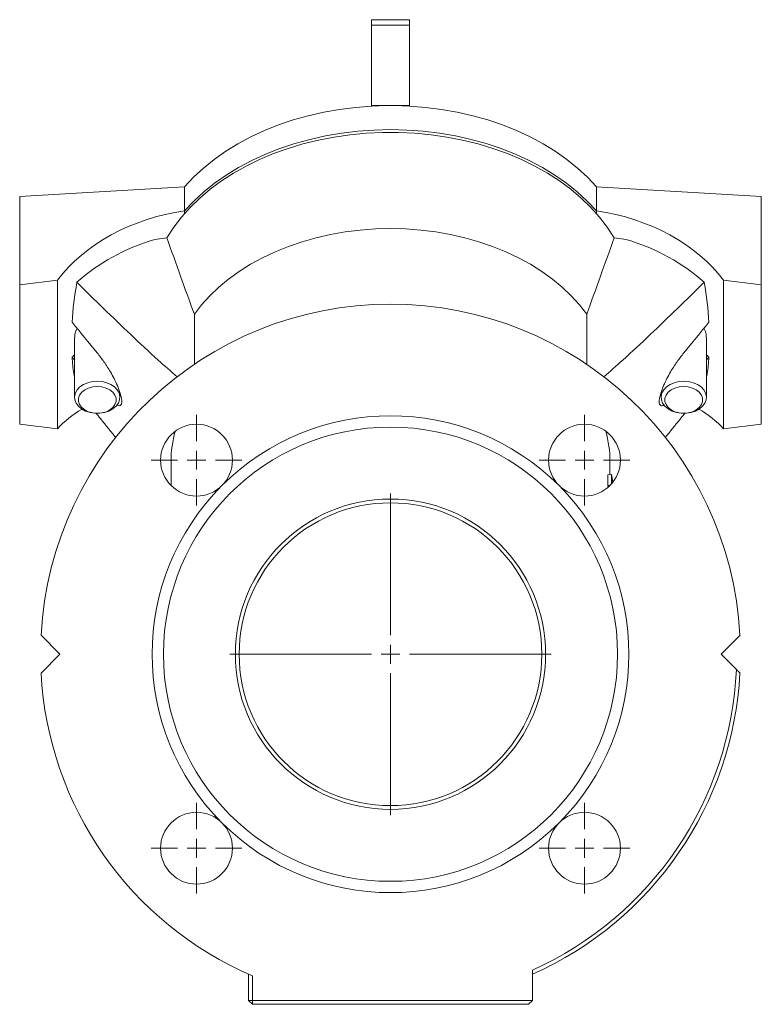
# Model space of a CAD drawing. Header units: millimetres. Extents: x 436 to 1001, y 323 to 860.
# Tile 5 of 5: x 805 to 1001, y 600 to 860. Entities that reach past the tile are written whole.
import ezdxf

# ---------------------------------------------------------------- set-up
doc = ezdxf.new("R2010")
doc.units = ezdxf.units.MM

# ---------------------------------------------------------------- blocks, each defined once
blk = doc.blocks.new('SW_CENTERMARKSYMBOL_1')
at = {"color": 0, "linetype": 'Continuous', "lineweight": 0}
for p, q in [((0, 5), (0, 42.5)), ((-5, 0), (-42.5, 0)), ((0, 0), (-2.5, 0)), ((0, 0), (0, 2.5)), ((0, 0), (0, -2.5)), ((0, 0), (2.5, 0)), ((5, 0), (42.5, 0)), ((0, -5), (0, -42.5))]:
    blk.add_line(p, q, dxfattribs=at)
blk = doc.blocks.new('SW_CENTERMARKSYMBOL_2')
at = {"color": 0, "linetype": 'Continuous', "lineweight": 0}
for p, q in [((0, 5), (0, 12)), ((-5, 0), (-12, 0)), ((0, 0), (-2.5, 0)), ((0, 0), (0, 2.5)), ((0, 0), (0, -2.5)), ((0, 0), (2.5, 0)), ((5, 0), (12, 0)), ((0, -5), (0, -12))]:
    blk.add_line(p, q, dxfattribs=at)
blk = doc.blocks.new('SW_CENTERMARKSYMBOL_3')
at = {"color": 0, "linetype": 'Continuous', "lineweight": 0}
for p, q in [((0, 5), (0, 12)), ((-5, 0), (-12, 0)), ((0, 0), (-2.5, 0)), ((0, 0), (0, 2.5)), ((0, 0), (0, -2.5)), ((0, 0), (2.5, 0)), ((5, 0), (12, 0)), ((0, -5), (0, -12))]:
    blk.add_line(p, q, dxfattribs=at)
blk = doc.blocks.new('SW_CENTERMARKSYMBOL_4')
at = {"color": 0, "linetype": 'Continuous', "lineweight": 0}
for p, q in [((0, 5), (0, 12)), ((-5, 0), (-12, 0)), ((0, 0), (-2.5, 0)), ((0, 0), (0, 2.5)), ((0, 0), (0, -2.5)), ((0, 0), (2.5, 0)), ((5, 0), (12, 0)), ((0, -5), (0, -12))]:
    blk.add_line(p, q, dxfattribs=at)
blk = doc.blocks.new('SW_CENTERMARKSYMBOL_5')
at = {"color": 0, "linetype": 'Continuous', "lineweight": 0}
for p, q in [((0, 5), (0, 12)), ((-5, 0), (-12, 0)), ((0, 0), (-2.5, 0)), ((0, 0), (0, 2.5)), ((0, 0), (0, -2.5)), ((0, 0), (2.5, 0)), ((5, 0), (12, 0)), ((0, -5), (0, -12))]:
    blk.add_line(p, q, dxfattribs=at)

msp = doc.modelspace()

# ---------------------------------------------------------------- linework, layer by layer
at = {"color": 7, "linetype": 'Continuous', "lineweight": 15}
for p, q in [((897.52, 860.03), (897.52, 858.56)), ((907.52, 858.56), (897.52, 858.56)), ((897.52, 858.56), (897.52, 837.35)), ((907.52, 860.03), (907.52, 858.56)), ((907.52, 858.56), (907.52, 837.35)), ((902.52, 837.35), (897.52, 837.35)), ((897.52, 837.35), (897.52, 837.21)), ((907.52, 837.35), (902.52, 837.35)), ((907.52, 837.35), (907.52, 837.21)), ((804.52, 813.31), (848.1, 815.91)), ((848.1, 809.55), (848.1, 815.91)), ((956.94, 809.55), (956.94, 815.91)), ((1000.52, 813.31), (956.94, 815.91)), ((804.52, 789.97), (804.52, 813.31)), ((1000.52, 789.97), (1000.52, 813.31)), ((848.1, 809.55), (848.1, 808.84)), ((956.94, 809.55), (956.94, 808.84)), ((843.44, 802.41), (840.22, 801.97)), ((961.61, 802.41), (964.82, 801.97)), ((814.52, 791.22), (804.52, 789.97)), ((814.52, 791.22), (814.52, 751.96)), ((990.52, 791.22), (990.52, 751.96)), ((990.52, 791.22), (1000.52, 789.97)), ((804.52, 789.97), (804.52, 753.21)), ((1000.52, 789.97), (1000.52, 753.21)), ((850.68, 769), (850.68, 782.2)), ((954.37, 769), (954.37, 782.2)), ((818.36, 770.9), (819.02, 771.45)), ((986.68, 770.9), (986.02, 771.45)), ((814.52, 751.96), (804.52, 753.21)), ((990.52, 751.96), (1000.52, 753.21)), ((959.97, 739.75), (960.96, 739.85)), ((959.97, 739.75), (959.97, 736.92)), ((960.96, 739.85), (960.96, 737.43)), ((961.29, 737.83), (960.96, 739.85)), ((959.97, 736.92), (960.54, 736.98)), ((960.05, 736.51), (959.97, 736.92)), ((810.16, 697.39), (815.16, 692.39)), ((994.89, 697.39), (989.89, 692.39)), ((810.16, 687.39), (815.16, 692.39)), ((993.93, 688.35), (989.89, 692.39)), ((940.02, 608.93), (940.02, 600.89)), ((865.02, 600.89), (865.02, 607.84)), ((866.02, 607.4), (866.02, 600.89)), ((865.02, 600.89), (866.02, 599.89)), ((866.02, 600.89), (865.02, 600.89)), ((866.02, 600.89), (940.02, 600.89)), ((866.02, 600.89), (866.02, 599.89)), ((939.02, 599.89), (866.02, 599.89)), ((940.02, 600.89), (939.02, 599.89))]:
    msp.add_line(p, q, dxfattribs=at)
at = {"color": 7, "linetype": 'Continuous', "lineweight": 15, "flags": 128}
for points in [[(897.52, 837.21), (893.26, 836.87), (889.04, 836.34), (884.88, 835.6), (880.8, 834.66), (876.82, 833.54), (872.95, 832.23), (869.21, 830.74), (865.63, 829.07), (862.21, 827.24), (858.97, 825.26), (855.93, 823.12), (853.09, 820.84), (850.48, 818.44), (848.1, 815.91)], [(956.94, 815.91), (954.56, 818.44), (951.95, 820.84), (949.12, 823.12), (946.07, 825.26), (942.83, 827.24), (939.42, 829.07), (935.83, 830.74), (932.1, 832.23), (928.23, 833.54), (924.24, 834.66), (920.16, 835.6), (916, 836.34), (911.78, 836.87), (907.52, 837.21)], [(961.61, 802.41), (959.82, 805.18), (957.78, 807.86), (955.48, 810.43), (952.95, 812.89), (950.19, 815.22), (947.21, 817.42), (944.04, 819.47), (940.67, 821.36), (937.13, 823.09), (933.44, 824.65), (929.6, 826.03), (925.65, 827.22), (921.59, 828.22), (917.44, 829.03), (913.23, 829.64), (908.96, 830.05), (904.67, 830.25), (900.37, 830.25), (896.08, 830.05), (891.82, 829.64), (887.6, 829.03), (883.46, 828.22), (879.39, 827.22), (875.44, 826.03), (871.6, 824.65), (867.91, 823.09), (864.37, 821.36), (861.01, 819.47), (857.83, 817.42), (854.85, 815.22), (852.09, 812.89), (849.56, 810.43), (847.26, 807.86), (845.22, 805.18), (843.44, 802.41)], [(956.94, 809.55), (954.53, 812.1), (951.89, 814.53), (949.02, 816.83), (945.93, 818.98), (942.65, 820.99), (939.18, 822.83), (935.54, 824.5), (931.76, 825.99), (927.83, 827.3), (923.8, 828.41), (919.66, 829.33), (915.44, 830.05), (911.17, 830.57), (906.86, 830.88), (902.52, 830.99), (898.19, 830.88), (893.87, 830.57), (889.6, 830.05), (885.38, 829.33), (881.25, 828.41), (877.21, 827.3), (873.29, 825.99), (869.5, 824.5), (865.86, 822.83), (862.39, 820.99), (859.11, 818.98), (856.03, 816.83), (853.15, 814.53), (850.51, 812.1), (848.1, 809.55)], [(954.37, 782.2), (952.45, 784.68), (950.29, 787.07), (947.9, 789.35), (945.3, 791.51), (942.49, 793.53), (939.5, 795.41), (936.32, 797.14), (932.98, 798.71), (929.5, 800.12), (925.89, 801.35), (922.17, 802.4), (918.35, 803.27), (914.46, 803.95), (910.51, 804.43), (906.53, 804.73), (902.52, 804.82), (898.52, 804.73), (894.53, 804.43), (890.58, 803.95), (886.69, 803.27), (882.87, 802.4), (879.15, 801.35), (875.54, 800.12), (872.06, 798.71), (868.72, 797.14), (865.55, 795.41), (862.55, 793.53), (859.74, 791.51), (857.14, 789.35), (854.75, 787.07), (852.6, 784.68), (850.68, 782.2)], [(825.02, 764.52), (826.31, 764.42), (827.54, 764.13), (828.65, 763.65), (829.59, 763.02), (830.32, 762.26), (830.8, 761.41), (831.01, 760.51), (830.94, 759.59), (830.6, 758.71), (829.99, 757.9), (829.15, 757.2), (828.12, 756.64), (826.94, 756.26), (825.67, 756.06), (824.37, 756.06), (823.11, 756.26), (821.93, 756.64), (820.9, 757.2), (820.06, 757.9), (819.45, 758.71), (819.1, 759.59), (819.03, 760.51), (819.24, 761.41), (819.72, 762.26), (820.45, 763.02), (821.39, 763.65), (822.5, 764.13), (823.73, 764.42), (825.02, 764.52)], [(825.02, 763.1), (823.83, 763), (822.7, 762.7), (821.71, 762.22), (820.91, 761.58), (820.35, 760.82), (820.06, 760), (820.06, 759.14), (820.35, 758.32), (820.91, 757.56), (821.71, 756.92), (822.7, 756.44), (823.83, 756.14), (825.02, 756.03), (826.22, 756.14), (827.35, 756.44), (828.34, 756.92), (829.14, 757.56), (829.7, 758.32), (829.99, 759.14), (829.99, 760), (829.7, 760.82), (829.14, 761.58), (828.34, 762.22), (827.35, 762.7), (826.22, 763), (825.02, 763.1)], [(980.02, 764.52), (981.31, 764.42), (982.54, 764.13), (983.65, 763.65), (984.59, 763.02), (985.32, 762.26), (985.8, 761.41), (986.01, 760.51), (985.94, 759.59), (985.6, 758.71), (984.99, 757.9), (984.15, 757.2), (983.12, 756.64), (981.94, 756.26), (980.67, 756.06), (979.37, 756.06), (978.11, 756.26), (976.93, 756.64), (975.9, 757.2), (975.06, 757.9), (974.45, 758.71), (974.1, 759.59), (974.03, 760.51), (974.24, 761.41), (974.72, 762.26), (975.45, 763.02), (976.39, 763.65), (977.5, 764.13), (978.73, 764.42), (980.02, 764.52)], [(980.02, 763.1), (978.83, 763), (977.7, 762.7), (976.71, 762.22), (975.91, 761.58), (975.35, 760.82), (975.06, 760), (975.06, 759.14), (975.35, 758.32), (975.91, 757.56), (976.71, 756.92), (977.7, 756.44), (978.83, 756.14), (980.02, 756.03), (981.22, 756.14), (982.35, 756.44), (983.34, 756.92), (984.14, 757.56), (984.7, 758.32), (984.99, 759.14), (984.99, 760), (984.7, 760.82), (984.14, 761.58), (983.34, 762.22), (982.35, 762.7), (981.22, 763), (980.02, 763.1)]]:
    msp.add_lwpolyline(points, dxfattribs=at)
at = {"color": 7, "linetype": 'Continuous', "lineweight": 15}
for centre, radius in [((851.26, 743.66), 9.5), ((902.52, 692.39), 60), ((953.79, 743.66), 9.5), ((902.52, 692.39), 41), ((902.52, 692.39), 40), ((851.26, 641.13), 9.5), ((953.79, 641.13), 9.5)]:
    msp.add_circle(centre, radius, dxfattribs=at)
for centre, radius, start, end in [((902.52, 746.98), 90.37, 89.9987, 93.1703), ((902.52, 746.98), 90.37, 86.8297, 90.0013), ((902.52, 692.39), 92.5, 3.0986, 176.9014), ((902.52, 692.39), 63, 45, 135), ((874.06, 743.27), 29.54, 164.1815, 179.9302), ((930.98, 743.27), 29.54, 0.0698, 15.8185), ((902.52, 692.39), 63, 135, 225), ((902.52, 692.39), 63, 315, 45), ((902.52, 692.39), 92.5, 183.0986, 246.7593), ((902.52, 692.39), 91.5, 294.1945, 357.4658), ((902.52, 692.39), 92.5, 293.9165, 356.9014), ((902.52, 692.39), 63, 225, 315)]:
    msp.add_arc(centre, radius, start, end, dxfattribs=at)
for centre, major_axis, ratio, start_param, end_param in [((849.17, 781.41), (39.46, 9.56), 0.686374, 1.432712, 2.453631), ((955.87, 781.41), (39.46, -9.56), 0.686374, 0.687962, 1.70888), ((849.17, 775.64), (39.36, 10.45), 0.682205, 1.617247, 2.222233), ((955.87, 775.64), (39.36, -10.45), 0.682205, 0.91936, 1.524345), ((849.17, 733.51), (39.46, -9.56), 0.686374, 2.516116, 2.783179), ((955.87, 733.51), (39.46, 9.56), 0.686374, 0.358413, 0.625477)]:
    msp.add_ellipse(centre, major_axis=major_axis, ratio=ratio, start_param=start_param, end_param=end_param, dxfattribs=at)
for points, degree in [([(907.52, 860.03), (897.52, 860.03)], 1), ([(850.68, 782.2), (848.2, 788.92), (845.8, 795.66), (843.44, 802.41)], 3), ([(954.37, 782.2), (956.84, 788.92), (959.25, 795.66), (961.61, 802.41)], 3), ([(819.64, 790.65), (818.99, 787.01), (818.57, 783.48), (818.36, 780.09)], 3), ([(985.41, 790.65), (986.05, 787.01), (986.47, 783.48), (986.68, 780.09)], 3), ([(825.02, 772), (822.8, 774.7), (820.58, 777.4), (818.36, 780.09)], 3), ([(980.02, 772), (982.24, 774.7), (984.46, 777.4), (986.68, 780.09)], 3), ([(819.02, 776.08), (819.02, 760.28)], 1), ([(986.02, 760.28), (986.02, 776.08)], 1), ([(818.36, 770.9), (819.02, 770.1)], 1), ([(986.68, 770.9), (986.02, 770.1)], 1), ([(831.02, 760.28), (831.02, 761.54)], 1), ([(974.02, 761.54), (974.02, 760.28)], 1), ([(829.92, 749.6), (824.74, 756.05)], 1), ([(975.08, 749.55), (980.35, 756.11)], 1), ([(844.52, 743.31), (844.52, 736.96)], 1), ([(960.52, 739.81), (960.52, 743.31)], 1), ([(993.93, 688.35), (994.25, 688.03), (994.57, 687.71), (994.89, 687.39)], 3)]:
    msp.add_open_spline(points, degree=degree, dxfattribs=at)
for points, knots in [([(819.64, 790.65), (824.34, 786.03), (831.41, 779.1), (840.29, 770.79), (844.47, 767.12), (846.14, 765.65)], [0, 0, 0, 0, 0.545857, 0.818969, 1, 1, 1, 1]), ([(985.41, 790.65), (980.7, 786.03), (973.63, 779.1), (964.75, 770.79), (960.57, 767.11), (958.9, 765.65)], [0, 0, 0, 0, 0.545826, 0.818922, 1, 1, 1, 1]), ([(819.07, 776.08), (819.06, 776.27), (819.04, 776.76), (819.28, 777.62), (819.59, 778.24), (819.71, 778.46)], [0, 0, 0, 0, 0.274402, 0.734386, 1, 1, 1, 1]), ([(985.35, 778.48), (985.38, 778.43), (985.67, 777.93), (985.95, 777.03), (985.97, 776.36), (985.98, 776.08)], [0, 0, 0, 0, 0.058959, 0.597779, 1, 1, 1, 1]), ([(818.36, 770.9), (818.48, 769.4), (818.61, 767.55), (818.96, 765.88), (819.02, 765.56)], [0, 0, 0, 0, 0.808978, 1, 1, 1, 1]), ([(830.15, 758.19), (830.4, 758.09), (830.84, 757.92), (831.31, 758.17), (831.5, 758.64), (831.53, 759.29), (831.45, 760.1), (831.06, 761.57), (830.37, 763.35), (829.47, 765.24), (828.29, 767.37), (826.81, 769.72), (825.62, 771.24), (825.02, 772)], [0, 0, 0, 0, 0.088168, 0.153763, 0.220016, 0.241439, 0.293925, 0.359013, 0.462654, 0.561849, 0.661289, 0.830559, 1, 1, 1, 1]), ([(974.93, 758.2), (974.66, 758.09), (974.21, 757.92), (973.74, 758.17), (973.54, 758.64), (973.51, 759.29), (973.6, 760.1), (973.98, 761.57), (974.68, 763.35), (975.57, 765.24), (976.75, 767.37), (978.23, 769.72), (979.42, 771.24), (980.02, 772)], [0, 0, 0, 0, 0.091898, 0.157224, 0.223207, 0.244541, 0.296813, 0.361635, 0.464852, 0.563641, 0.662675, 0.831252, 1, 1, 1, 1]), ([(986.68, 770.9), (986.57, 769.4), (986.43, 767.55), (986.09, 765.88), (986.02, 765.56)], [0, 0, 0, 0, 0.808978, 1, 1, 1, 1])]:
    msp.add_open_spline(points, degree=3, knots=knots, dxfattribs=at)

# ---------------------------------------------------------------- block references
at = {"color": 7, "linetype": 'Continuous', "lineweight": 0}
for name, p in [('SW_CENTERMARKSYMBOL_2', (851.26, 743.66)), ('SW_CENTERMARKSYMBOL_3', (953.79, 743.66)), ('SW_CENTERMARKSYMBOL_1', (902.52, 692.39)), ('SW_CENTERMARKSYMBOL_4', (851.26, 641.13)), ('SW_CENTERMARKSYMBOL_5', (953.79, 641.13))]:
    msp.add_blockref(name, p, dxfattribs=at)

doc.saveas('drawing.dxf')
